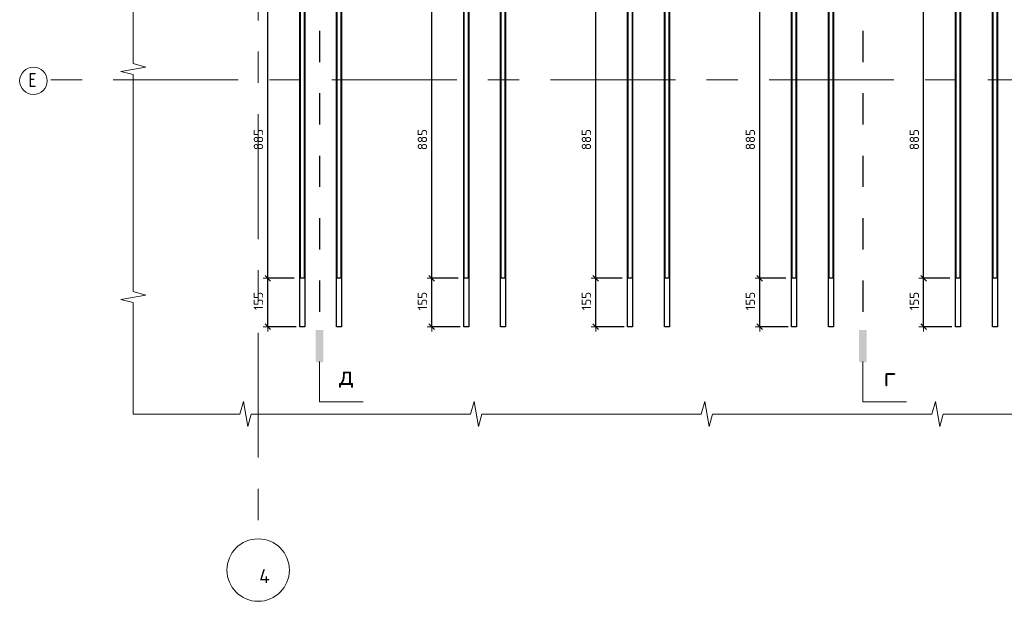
# Model space of a CAD drawing. Header units: metres. Extents: x -38 to 97, y -15 to 21.
# Tile 42 of 118: x 80.09 to 83.24, y -7.77 to -5.91. Entities that reach past the tile are written whole.
import ezdxf

# ---------------------------------------------------------------- set-up
doc = ezdxf.new("R2010")
doc.units = ezdxf.units.M
doc.header["$PDMODE"] = 65
for name, pattern in [('______11', [0.5, 0.4, -0.05, 0, -0.05]), ('______2', [0.0405, 0.03, -0.0105]), ('______5', [1.1, 0.8, -0.1, 0.1, -0.1])]:
    doc.linetypes.add(name, pattern=pattern)
for name, color, linetype, lineweight in [('XR$5$Арм.стержн.горизонт. 1', 180, 'Continuous', 35), ('XR$5$Арм.стержн.горизонт. 2', 202, 'Continuous', 35), ('XR$5$ВК__отв в полу 1-2 эт', 220, 'Continuous', 25), ('XR$5$Осевая линия (1)', 7, '______5', 13), ('XR$5$Размерная линия (1)', 7, 'Continuous', 13), ('XR$5$Текст_ общее_1', 7, 'Continuous', 13)]:
    doc.layers.add(name, color=color, linetype=linetype, lineweight=lineweight)
doc.styles.add('ISOCPEUR', font='txt')
doc.dimstyles.new('DIMSTYLE_24', dxfattribs={"dimtxt": 0.03, "dimasz": 0.03, "dimexe": 0, "dimexo": 0, "dimgap": 0.015, "dimtad": 2, "dimdec": 0, "dimlfac": 1000, "dimrnd": 5, "dimzin": 12, "dimdsep": 46, "dimtxsty": 'ISOCPEUR', "dimblk1": 'ALL_ML_STRICH', "dimblk2": 'ALL_ML_STRICH', "dimsah": 1, "dimcen": 0, "dimclrd": 7, "dimclre": 256, "dimclrt": 7, "dimadec": 0, "dimazin": 0, "dimtfac": 1, "dimtdec": 0, "dimtix": 1, "dimtmove": 2, "dimatfit": 3, "dimfxl": 0, "dimtzin": 0, "dimlwd": 0, "dimlwe": -3, "dimarcsym": 0})

# ---------------------------------------------------------------- blocks, each defined once
blk = doc.blocks.new('ЭЛЕМЕНТ_УЗОРА_19')
at = {"color": 7, "linetype": 'Continuous', "lineweight": 13, "transparency": 33554687}
blk.add_line((80.4556, -7.1699), (80.4556, -7.1699), dxfattribs=at)
for points in [[(80.4556, -6.4399), (80.4556, -6.0829), (80.4156, -6.0727), (80.4956, -6.0588), (80.4556, -6.0472), (80.4556, -5.7099)], [(80.4556, -7.1699), (80.4556, -7.1699), (80.4556, -6.8129), (80.4156, -6.8027), (80.4956, -6.7888), (80.4556, -6.7772), (80.4556, -6.4399)], [(81.1943, -7.1699), (80.8331, -7.1699), (80.8227, -7.2099), (80.8087, -7.1299), (80.7969, -7.1699), (80.4556, -7.1699)], [(81.9329, -7.1699), (81.5717, -7.1699), (81.5614, -7.2099), (81.5473, -7.1299), (81.5355, -7.1699), (81.1943, -7.1699)], [(82.6716, -7.1699), (82.3104, -7.1699), (82.3, -7.2099), (82.286, -7.1299), (82.2742, -7.1699), (81.9329, -7.1699)], [(83.4102, -7.1699), (83.049, -7.1699), (83.0387, -7.2099), (83.0246, -7.1299), (83.0128, -7.1699), (82.6716, -7.1699)]]:
    blk.add_lwpolyline(points, dxfattribs=at)
blk = doc.blocks.new('СЛОЖНЫЙ_ОБЪЕКТ_67')
at = {"linetype": 'Continuous', "lineweight": 25, "true_color": 0x000000, "transparency": 33554687}
for points in [[(81.0643, -4.4488), (81.0642, -4.448), (81.0639, -4.4473), (81.0636, -4.4466), (81.0632, -4.446), (81.0627, -4.4454), (81.0621, -4.4449), (81.0614, -4.4445), (81.0607, -4.4441), (81.06, -4.4439), (81.0593, -4.4437), (81.0585, -4.4437), (81.0452, -4.4437), (81.0444, -4.4437), (81.0436, -4.4439), (81.0429, -4.4441), (81.0422, -4.4445), (81.0416, -4.4449), (81.041, -4.4454), (81.0405, -4.446), (81.0401, -4.4466), (81.0397, -4.4473), (81.0395, -4.448), (81.0393, -4.4488), (81.0393, -4.4496), (81.0393, -4.5471), (81.0644, -4.5471), (81.0644, -4.4496)], [(81.0643, -6.9992), (81.0644, -6.9985), (81.0644, -6.901), (81.0393, -6.901), (81.0393, -6.9985), (81.0393, -6.9992), (81.0395, -7), (81.0397, -7.0007), (81.0401, -7.0014), (81.0405, -7.002), (81.041, -7.0026), (81.0416, -7.0031), (81.0422, -7.0035), (81.0429, -7.0039), (81.0436, -7.0041), (81.0444, -7.0043), (81.0452, -7.0043), (81.0585, -7.0043), (81.0593, -7.0043), (81.06, -7.0041), (81.0607, -7.0039), (81.0614, -7.0035), (81.0621, -7.0031), (81.0627, -7.0026), (81.0632, -7.002), (81.0636, -7.0014), (81.0639, -7.0007), (81.0642, -7)]]:
    blk.add_hatch(color=18, dxfattribs=at).paths.add_polyline_path(points)
at = {"color": 7, "linetype": '______2', "lineweight": 25, "transparency": 33554687}
blk.add_line((81.0518, -4.5424), (81.0518, -6.901), dxfattribs=at)
at = {"layer": 'XR$5$ВК__отв в полу 1-2 эт', "color": 7, "linetype": 'Continuous', "lineweight": 13, "transparency": 33554687}
for p, q in [((81.0518, -7.001), (81.0518, -7.131)), ((81.0518, -7.131), (81.1918, -7.131))]:
    blk.add_line(p, q, dxfattribs=at)
at = {"color": 7, "linetype": 'Continuous', "lineweight": 13, "transparency": 33554687, "insert": (81.138, -7.0509), "char_height": 0.06, "width": 0.065333, "attachment_point": 5, "style": 'ISOCPEUR'}
blk.add_mtext('\\A1;{\\fISOCPEUR|i0|b0;\\H0.060000;\\W1.000000;\\C7;д}\\P', dxfattribs=at)
blk = doc.blocks.new('СЛОЖНЫЙ_ОБЪЕКТ_68')
at = {"linetype": 'Continuous', "lineweight": 25, "true_color": 0x000000, "transparency": 33554687}
for points in [[(82.8043, -4.4488), (82.8042, -4.448), (82.8039, -4.4473), (82.8036, -4.4466), (82.8032, -4.446), (82.8027, -4.4454), (82.8021, -4.4449), (82.8014, -4.4445), (82.8007, -4.4441), (82.8, -4.4439), (82.7993, -4.4437), (82.7985, -4.4437), (82.7852, -4.4437), (82.7844, -4.4437), (82.7836, -4.4439), (82.7829, -4.4441), (82.7822, -4.4445), (82.7816, -4.4449), (82.781, -4.4454), (82.7805, -4.446), (82.7801, -4.4466), (82.7797, -4.4473), (82.7795, -4.448), (82.7793, -4.4488), (82.7793, -4.4496), (82.7793, -4.5471), (82.8044, -4.5471), (82.8044, -4.4496)], [(82.8043, -6.9992), (82.8044, -6.9985), (82.8044, -6.901), (82.7793, -6.901), (82.7793, -6.9985), (82.7793, -6.9992), (82.7795, -7), (82.7797, -7.0007), (82.7801, -7.0014), (82.7805, -7.002), (82.781, -7.0026), (82.7816, -7.0031), (82.7822, -7.0035), (82.7829, -7.0039), (82.7836, -7.0041), (82.7844, -7.0043), (82.7852, -7.0043), (82.7985, -7.0043), (82.7993, -7.0043), (82.8, -7.0041), (82.8007, -7.0039), (82.8014, -7.0035), (82.8021, -7.0031), (82.8027, -7.0026), (82.8032, -7.002), (82.8036, -7.0014), (82.8039, -7.0007), (82.8042, -7)]]:
    blk.add_hatch(color=18, dxfattribs=at).paths.add_polyline_path(points)
at = {"color": 7, "linetype": '______2', "lineweight": 25, "transparency": 33554687}
blk.add_line((82.7918, -4.5424), (82.7918, -6.901), dxfattribs=at)
at = {"layer": 'XR$5$ВК__отв в полу 1-2 эт', "color": 7, "linetype": 'Continuous', "lineweight": 13, "transparency": 33554687}
for p, q in [((82.7918, -7.001), (82.7918, -7.131)), ((82.7918, -7.131), (82.9318, -7.131))]:
    blk.add_line(p, q, dxfattribs=at)
at = {"color": 7, "linetype": 'Continuous', "lineweight": 13, "transparency": 33554687, "insert": (82.878, -7.0509), "char_height": 0.06, "width": 0.065333, "attachment_point": 5, "style": 'ISOCPEUR'}
blk.add_mtext('\\A1;{\\fISOCPEUR|i0|b0;\\H0.060000;\\W1.000000;\\C7;г}\\P', dxfattribs=at)
blk = doc.blocks.new('ALL_ML_STRICH')
at = {"color": 0, "linetype": 'ByBlock', "lineweight": -2}
for p, q in [((-1, 0), (0.5, 0)), ((-0.3, -0.3), (0.3, 0.3)), ((0, -0.5), (0, 0.5))]:
    blk.add_line(p, q, dxfattribs=at)
blk = doc.blocks.new('*D492')
at = {"layer": 'DEFPOINTS', "color": 7, "linetype": 'Continuous', "lineweight": 13, "transparency": 33554687}
for p in [(83.0906, -6.7349), (82.9864, -6.8899), (83.0971, -6.8899)]:
    blk.add_point(p, dxfattribs=at)
at = {"layer": 'XR$5$Размерная линия (1)', "color": 9, "linetype": 'Continuous', "lineweight": -2, "true_color": 0xc7c7c7, "transparency": 33554687}
for p, q in [((83.0706, -6.7349), (82.9864, -6.7349)), ((83.0771, -6.8899), (82.9864, -6.8899))]:
    blk.add_line(p, q, dxfattribs=at)
at = {"layer": 'XR$5$Размерная линия (1)', "color": 7, "linetype": 'Continuous', "lineweight": -2, "transparency": 33554687}
blk.add_line((82.9864, -6.8899), (82.9864, -6.7349), dxfattribs=at)
at = {"layer": 'XR$5$Размерная линия (1)', "color": 7, "linetype": 'Continuous', "lineweight": 13, "transparency": 33554687, "xscale": 0.03, "yscale": 0.03, "zscale": 0.03}
for p, rotation in [((82.9864, -6.7349), 90), ((82.9864, -6.8899), 270)]:
    blk.add_blockref('ALL_ML_STRICH', p, dxfattribs=dict(at, rotation=rotation))
at = {"layer": 'XR$5$Размерная линия (1)', "color": 7, "linetype": 'Continuous', "lineweight": 13, "transparency": 33554687, "insert": (82.9564, -6.8079), "char_height": 0.03, "width": 0.09, "attachment_point": 5, "rotation": 90, "style": 'ISOCPEUR'}
blk.add_mtext('\\A1;{155}', dxfattribs=at)
blk = doc.blocks.new('*D493')
at = {"layer": 'DEFPOINTS', "color": 7, "linetype": 'Continuous', "lineweight": 13, "transparency": 33554687}
for p in [(82.8944, -5.8499), (82.9864, -6.7349), (83.0906, -6.7349)]:
    blk.add_point(p, dxfattribs=at)
at = {"layer": 'XR$5$Размерная линия (1)', "color": 9, "linetype": 'Continuous', "lineweight": -2, "true_color": 0xc7c7c7, "transparency": 33554687}
for p, q in [((82.9144, -5.8499), (82.9864, -5.8499)), ((83.0706, -6.7349), (82.9864, -6.7349))]:
    blk.add_line(p, q, dxfattribs=at)
at = {"layer": 'XR$5$Размерная линия (1)', "color": 7, "linetype": 'Continuous', "lineweight": -2, "transparency": 33554687}
blk.add_line((82.9864, -6.7349), (82.9864, -5.8499), dxfattribs=at)
at = {"layer": 'XR$5$Размерная линия (1)', "color": 7, "linetype": 'Continuous', "lineweight": 13, "transparency": 33554687, "xscale": 0.03, "yscale": 0.03, "zscale": 0.03}
for p, rotation in [((82.9864, -5.8499), 90), ((82.9864, -6.7349), 270)]:
    blk.add_blockref('ALL_ML_STRICH', p, dxfattribs=dict(at, rotation=rotation))
at = {"layer": 'XR$5$Размерная линия (1)', "color": 7, "linetype": 'Continuous', "lineweight": 13, "transparency": 33554687, "insert": (82.9564, -6.2909), "char_height": 0.03, "width": 0.09, "attachment_point": 5, "rotation": 90, "style": 'ISOCPEUR'}
blk.add_mtext('\\A1;{885}', dxfattribs=at)
blk = doc.blocks.new('*D497')
at = {"layer": 'DEFPOINTS', "color": 7, "linetype": 'Continuous', "lineweight": 13, "transparency": 33554687}
for p in [(82.5656, -6.7349), (82.4614, -6.8899), (82.5721, -6.8899)]:
    blk.add_point(p, dxfattribs=at)
at = {"layer": 'XR$5$Размерная линия (1)', "color": 9, "linetype": 'Continuous', "lineweight": -2, "true_color": 0xc7c7c7, "transparency": 33554687}
for p, q in [((82.5456, -6.7349), (82.4614, -6.7349)), ((82.5521, -6.8899), (82.4614, -6.8899))]:
    blk.add_line(p, q, dxfattribs=at)
at = {"layer": 'XR$5$Размерная линия (1)', "color": 7, "linetype": 'Continuous', "lineweight": -2, "transparency": 33554687}
blk.add_line((82.4614, -6.8899), (82.4614, -6.7349), dxfattribs=at)
at = {"layer": 'XR$5$Размерная линия (1)', "color": 7, "linetype": 'Continuous', "lineweight": 13, "transparency": 33554687, "xscale": 0.03, "yscale": 0.03, "zscale": 0.03}
for p, rotation in [((82.4614, -6.7349), 90), ((82.4614, -6.8899), 270)]:
    blk.add_blockref('ALL_ML_STRICH', p, dxfattribs=dict(at, rotation=rotation))
at = {"layer": 'XR$5$Размерная линия (1)', "color": 7, "linetype": 'Continuous', "lineweight": 13, "transparency": 33554687, "insert": (82.4314, -6.8079), "char_height": 0.03, "width": 0.09, "attachment_point": 5, "rotation": 90, "style": 'ISOCPEUR'}
blk.add_mtext('\\A1;{155}', dxfattribs=at)
blk = doc.blocks.new('*D498')
at = {"layer": 'DEFPOINTS', "color": 7, "linetype": 'Continuous', "lineweight": 13, "transparency": 33554687}
for p in [(82.3694, -5.8499), (82.4614, -6.7349), (82.5656, -6.7349)]:
    blk.add_point(p, dxfattribs=at)
at = {"layer": 'XR$5$Размерная линия (1)', "color": 9, "linetype": 'Continuous', "lineweight": -2, "true_color": 0xc7c7c7, "transparency": 33554687}
for p, q in [((82.3894, -5.8499), (82.4614, -5.8499)), ((82.5456, -6.7349), (82.4614, -6.7349))]:
    blk.add_line(p, q, dxfattribs=at)
at = {"layer": 'XR$5$Размерная линия (1)', "color": 7, "linetype": 'Continuous', "lineweight": -2, "transparency": 33554687}
blk.add_line((82.4614, -6.7349), (82.4614, -5.8499), dxfattribs=at)
at = {"layer": 'XR$5$Размерная линия (1)', "color": 7, "linetype": 'Continuous', "lineweight": 13, "transparency": 33554687, "xscale": 0.03, "yscale": 0.03, "zscale": 0.03}
for p, rotation in [((82.4614, -5.8499), 90), ((82.4614, -6.7349), 270)]:
    blk.add_blockref('ALL_ML_STRICH', p, dxfattribs=dict(at, rotation=rotation))
at = {"layer": 'XR$5$Размерная линия (1)', "color": 7, "linetype": 'Continuous', "lineweight": 13, "transparency": 33554687, "insert": (82.4314, -6.2909), "char_height": 0.03, "width": 0.09, "attachment_point": 5, "rotation": 90, "style": 'ISOCPEUR'}
blk.add_mtext('\\A1;{885}', dxfattribs=at)
blk = doc.blocks.new('*D502')
at = {"layer": 'DEFPOINTS', "color": 7, "linetype": 'Continuous', "lineweight": 13, "transparency": 33554687}
for p in [(82.0406, -6.7349), (81.9364, -6.8899), (82.0471, -6.8899)]:
    blk.add_point(p, dxfattribs=at)
at = {"layer": 'XR$5$Размерная линия (1)', "color": 9, "linetype": 'Continuous', "lineweight": -2, "true_color": 0xc7c7c7, "transparency": 33554687}
for p, q in [((82.0206, -6.7349), (81.9364, -6.7349)), ((82.0271, -6.8899), (81.9364, -6.8899))]:
    blk.add_line(p, q, dxfattribs=at)
at = {"layer": 'XR$5$Размерная линия (1)', "color": 7, "linetype": 'Continuous', "lineweight": -2, "transparency": 33554687}
blk.add_line((81.9364, -6.8899), (81.9364, -6.7349), dxfattribs=at)
at = {"layer": 'XR$5$Размерная линия (1)', "color": 7, "linetype": 'Continuous', "lineweight": 13, "transparency": 33554687, "xscale": 0.03, "yscale": 0.03, "zscale": 0.03}
for p, rotation in [((81.9364, -6.7349), 90), ((81.9364, -6.8899), 270)]:
    blk.add_blockref('ALL_ML_STRICH', p, dxfattribs=dict(at, rotation=rotation))
at = {"layer": 'XR$5$Размерная линия (1)', "color": 7, "linetype": 'Continuous', "lineweight": 13, "transparency": 33554687, "insert": (81.9064, -6.8079), "char_height": 0.03, "width": 0.09, "attachment_point": 5, "rotation": 90, "style": 'ISOCPEUR'}
blk.add_mtext('\\A1;{155}', dxfattribs=at)
blk = doc.blocks.new('*D503')
at = {"layer": 'DEFPOINTS', "color": 7, "linetype": 'Continuous', "lineweight": 13, "transparency": 33554687}
for p in [(81.8444, -5.8499), (81.9364, -6.7349), (82.0406, -6.7349)]:
    blk.add_point(p, dxfattribs=at)
at = {"layer": 'XR$5$Размерная линия (1)', "color": 9, "linetype": 'Continuous', "lineweight": -2, "true_color": 0xc7c7c7, "transparency": 33554687}
for p, q in [((81.8644, -5.8499), (81.9364, -5.8499)), ((82.0206, -6.7349), (81.9364, -6.7349))]:
    blk.add_line(p, q, dxfattribs=at)
at = {"layer": 'XR$5$Размерная линия (1)', "color": 7, "linetype": 'Continuous', "lineweight": -2, "transparency": 33554687}
blk.add_line((81.9364, -6.7349), (81.9364, -5.8499), dxfattribs=at)
at = {"layer": 'XR$5$Размерная линия (1)', "color": 7, "linetype": 'Continuous', "lineweight": 13, "transparency": 33554687, "xscale": 0.03, "yscale": 0.03, "zscale": 0.03}
for p, rotation in [((81.9364, -5.8499), 90), ((81.9364, -6.7349), 270)]:
    blk.add_blockref('ALL_ML_STRICH', p, dxfattribs=dict(at, rotation=rotation))
at = {"layer": 'XR$5$Размерная линия (1)', "color": 7, "linetype": 'Continuous', "lineweight": 13, "transparency": 33554687, "insert": (81.9064, -6.2909), "char_height": 0.03, "width": 0.09, "attachment_point": 5, "rotation": 90, "style": 'ISOCPEUR'}
blk.add_mtext('\\A1;{885}', dxfattribs=at)
blk = doc.blocks.new('*D507')
at = {"layer": 'DEFPOINTS', "color": 7, "linetype": 'Continuous', "lineweight": 13, "transparency": 33554687}
for p in [(81.5156, -6.7349), (81.4114, -6.8899), (81.5221, -6.8899)]:
    blk.add_point(p, dxfattribs=at)
at = {"layer": 'XR$5$Размерная линия (1)', "color": 9, "linetype": 'Continuous', "lineweight": -2, "true_color": 0xc7c7c7, "transparency": 33554687}
for p, q in [((81.4956, -6.7349), (81.4114, -6.7349)), ((81.5021, -6.8899), (81.4114, -6.8899))]:
    blk.add_line(p, q, dxfattribs=at)
at = {"layer": 'XR$5$Размерная линия (1)', "color": 7, "linetype": 'Continuous', "lineweight": -2, "transparency": 33554687}
blk.add_line((81.4114, -6.8899), (81.4114, -6.7349), dxfattribs=at)
at = {"layer": 'XR$5$Размерная линия (1)', "color": 7, "linetype": 'Continuous', "lineweight": 13, "transparency": 33554687, "xscale": 0.03, "yscale": 0.03, "zscale": 0.03}
for p, rotation in [((81.4114, -6.7349), 90), ((81.4114, -6.8899), 270)]:
    blk.add_blockref('ALL_ML_STRICH', p, dxfattribs=dict(at, rotation=rotation))
at = {"layer": 'XR$5$Размерная линия (1)', "color": 7, "linetype": 'Continuous', "lineweight": 13, "transparency": 33554687, "insert": (81.3814, -6.8079), "char_height": 0.03, "width": 0.09, "attachment_point": 5, "rotation": 90, "style": 'ISOCPEUR'}
blk.add_mtext('\\A1;{155}', dxfattribs=at)
blk = doc.blocks.new('*D508')
at = {"layer": 'DEFPOINTS', "color": 7, "linetype": 'Continuous', "lineweight": 13, "transparency": 33554687}
for p in [(81.3194, -5.8499), (81.4114, -6.7349), (81.5156, -6.7349)]:
    blk.add_point(p, dxfattribs=at)
at = {"layer": 'XR$5$Размерная линия (1)', "color": 9, "linetype": 'Continuous', "lineweight": -2, "true_color": 0xc7c7c7, "transparency": 33554687}
for p, q in [((81.3394, -5.8499), (81.4114, -5.8499)), ((81.4956, -6.7349), (81.4114, -6.7349))]:
    blk.add_line(p, q, dxfattribs=at)
at = {"layer": 'XR$5$Размерная линия (1)', "color": 7, "linetype": 'Continuous', "lineweight": -2, "transparency": 33554687}
blk.add_line((81.4114, -6.7349), (81.4114, -5.8499), dxfattribs=at)
at = {"layer": 'XR$5$Размерная линия (1)', "color": 7, "linetype": 'Continuous', "lineweight": 13, "transparency": 33554687, "xscale": 0.03, "yscale": 0.03, "zscale": 0.03}
for p, rotation in [((81.4114, -5.8499), 90), ((81.4114, -6.7349), 270)]:
    blk.add_blockref('ALL_ML_STRICH', p, dxfattribs=dict(at, rotation=rotation))
at = {"layer": 'XR$5$Размерная линия (1)', "color": 7, "linetype": 'Continuous', "lineweight": 13, "transparency": 33554687, "insert": (81.3814, -6.2909), "char_height": 0.03, "width": 0.09, "attachment_point": 5, "rotation": 90, "style": 'ISOCPEUR'}
blk.add_mtext('\\A1;{885}', dxfattribs=at)
blk = doc.blocks.new('*D512')
at = {"layer": 'DEFPOINTS', "color": 7, "linetype": 'Continuous', "lineweight": 13, "transparency": 33554687}
for p in [(80.9906, -6.7349), (80.8864, -6.8899), (80.9971, -6.8899)]:
    blk.add_point(p, dxfattribs=at)
at = {"layer": 'XR$5$Размерная линия (1)', "color": 9, "linetype": 'Continuous', "lineweight": -2, "true_color": 0xc7c7c7, "transparency": 33554687}
for p, q in [((80.9706, -6.7349), (80.8864, -6.7349)), ((80.9771, -6.8899), (80.8864, -6.8899))]:
    blk.add_line(p, q, dxfattribs=at)
at = {"layer": 'XR$5$Размерная линия (1)', "color": 7, "linetype": 'Continuous', "lineweight": -2, "transparency": 33554687}
blk.add_line((80.8864, -6.8899), (80.8864, -6.7349), dxfattribs=at)
at = {"layer": 'XR$5$Размерная линия (1)', "color": 7, "linetype": 'Continuous', "lineweight": 13, "transparency": 33554687, "xscale": 0.03, "yscale": 0.03, "zscale": 0.03}
for p, rotation in [((80.8864, -6.7349), 90), ((80.8864, -6.8899), 270)]:
    blk.add_blockref('ALL_ML_STRICH', p, dxfattribs=dict(at, rotation=rotation))
at = {"layer": 'XR$5$Размерная линия (1)', "color": 7, "linetype": 'Continuous', "lineweight": 13, "transparency": 33554687, "insert": (80.8564, -6.8079), "char_height": 0.03, "width": 0.09, "attachment_point": 5, "rotation": 90, "style": 'ISOCPEUR'}
blk.add_mtext('\\A1;{155}', dxfattribs=at)
blk = doc.blocks.new('*D513')
at = {"layer": 'DEFPOINTS', "color": 7, "linetype": 'Continuous', "lineweight": 13, "transparency": 33554687}
for p in [(80.7944, -5.8499), (80.8864, -6.7349), (80.9906, -6.7349)]:
    blk.add_point(p, dxfattribs=at)
at = {"layer": 'XR$5$Размерная линия (1)', "color": 9, "linetype": 'Continuous', "lineweight": -2, "true_color": 0xc7c7c7, "transparency": 33554687}
for p, q in [((80.8144, -5.8499), (80.8864, -5.8499)), ((80.9706, -6.7349), (80.8864, -6.7349))]:
    blk.add_line(p, q, dxfattribs=at)
at = {"layer": 'XR$5$Размерная линия (1)', "color": 7, "linetype": 'Continuous', "lineweight": -2, "transparency": 33554687}
blk.add_line((80.8864, -6.7349), (80.8864, -5.8499), dxfattribs=at)
at = {"layer": 'XR$5$Размерная линия (1)', "color": 7, "linetype": 'Continuous', "lineweight": 13, "transparency": 33554687, "xscale": 0.03, "yscale": 0.03, "zscale": 0.03}
for p, rotation in [((80.8864, -5.8499), 90), ((80.8864, -6.7349), 270)]:
    blk.add_blockref('ALL_ML_STRICH', p, dxfattribs=dict(at, rotation=rotation))
at = {"layer": 'XR$5$Размерная линия (1)', "color": 7, "linetype": 'Continuous', "lineweight": 13, "transparency": 33554687, "insert": (80.8564, -6.2909), "char_height": 0.03, "width": 0.09, "attachment_point": 5, "rotation": 90, "style": 'ISOCPEUR'}
blk.add_mtext('\\A1;{885}', dxfattribs=at)

msp = doc.modelspace()

# ---------------------------------------------------------------- linework, layer by layer
at = {"color": 7, "linetype": 'Continuous', "lineweight": 13, "transparency": 33554687}
msp.add_circle((80.8555, -7.6693), 0.1, dxfattribs=at)
at = {"layer": 'XR$5$Арм.стержн.горизонт. 1', "color": 7, "linetype": 'Continuous', "lineweight": 25, "transparency": 33554687}
for points in [[(80.9886, -6.8899), (80.9886, -4.5499), (81.0046, -4.5499), (81.0046, -6.8899), (80.9886, -6.8899)], [(81.1066, -6.8899), (81.1066, -4.5499), (81.1226, -4.5499), (81.1226, -6.8899), (81.1066, -6.8899)], [(81.5136, -6.8899), (81.5136, -4.5499), (81.5296, -4.5499), (81.5296, -6.8899), (81.5136, -6.8899)], [(81.6316, -6.8899), (81.6316, -4.5499), (81.6476, -4.5499), (81.6476, -6.8899), (81.6316, -6.8899)], [(82.0386, -6.8899), (82.0386, -4.5499), (82.0546, -4.5499), (82.0546, -6.8899), (82.0386, -6.8899)], [(82.1566, -6.8899), (82.1566, -4.5499), (82.1726, -4.5499), (82.1726, -6.8899), (82.1566, -6.8899)], [(82.5636, -6.8899), (82.5636, -4.5499), (82.5796, -4.5499), (82.5796, -6.8899), (82.5636, -6.8899)], [(82.6816, -6.8899), (82.6816, -4.5499), (82.6976, -4.5499), (82.6976, -6.8899), (82.6816, -6.8899)], [(83.0886, -6.8899), (83.0886, -4.5499), (83.1046, -4.5499), (83.1046, -6.8899), (83.0886, -6.8899)], [(83.2066, -6.8899), (83.2066, -4.5499), (83.2226, -4.5499), (83.2226, -6.8899), (83.2066, -6.8899)]]:
    msp.add_lwpolyline(points, dxfattribs=at)
at = {"layer": 'XR$5$Арм.стержн.горизонт. 2', "color": 34, "linetype": 'Continuous', "lineweight": 25, "transparency": 33554687}
for points in [[(81.0026, -4.7849), (81.0026, -6.7349), (80.9906, -6.7349), (80.9906, -4.7849), (81.0026, -4.7849)], [(81.1206, -4.7849), (81.1206, -6.7349), (81.1086, -6.7349), (81.1086, -4.7849), (81.1206, -4.7849)], [(81.5276, -4.7849), (81.5276, -6.7349), (81.5156, -6.7349), (81.5156, -4.7849), (81.5276, -4.7849)], [(81.6456, -4.7849), (81.6456, -6.7349), (81.6336, -6.7349), (81.6336, -4.7849), (81.6456, -4.7849)], [(82.0526, -4.7849), (82.0526, -6.7349), (82.0406, -6.7349), (82.0406, -4.7849), (82.0526, -4.7849)], [(82.1706, -4.7849), (82.1706, -6.7349), (82.1586, -6.7349), (82.1586, -4.7849), (82.1706, -4.7849)], [(82.5776, -4.7849), (82.5776, -6.7349), (82.5656, -6.7349), (82.5656, -4.7849), (82.5776, -4.7849)], [(82.6956, -4.7849), (82.6956, -6.7349), (82.6836, -6.7349), (82.6836, -4.7849), (82.6956, -4.7849)], [(83.1026, -4.7849), (83.1026, -6.7349), (83.0906, -6.7349), (83.0906, -4.7849), (83.1026, -4.7849)], [(83.2206, -4.7849), (83.2206, -6.7349), (83.2086, -6.7349), (83.2086, -4.7849), (83.2206, -4.7849)]]:
    msp.add_lwpolyline(points, dxfattribs=at)
at = {"layer": 'XR$5$Осевая линия (1)', "color": 253, "linetype": '______11', "lineweight": 13, "true_color": 0xa0a0a0, "transparency": 33554687}
for p, q in [((80.8555, -4.8093), (80.8555, -7.5693)), ((84.2914, -6.0999), (80.1789, -6.0999))]:
    msp.add_line(p, q, dxfattribs=at)
at = {"layer": 'XR$5$Осевая линия (1)', "color": 7, "linetype": 'Continuous', "lineweight": 13, "transparency": 33554687}
msp.add_circle((80.1357, -6.1028), 0.0439, dxfattribs=at)

# ---------------------------------------------------------------- block references
at = {"color": 18, "linetype": 'Continuous', "lineweight": 25, "true_color": 0x000000, "transparency": 33554687}
msp.add_blockref('СЛОЖНЫЙ_ОБЪЕКТ_67', (0, 0), dxfattribs=at)
at = {"color": 7, "linetype": 'Continuous', "lineweight": 13, "transparency": 33554687}
for name in ['СЛОЖНЫЙ_ОБЪЕКТ_68', 'ЭЛЕМЕНТ_УЗОРА_19']:
    msp.add_blockref(name, (0, 0), dxfattribs=at)

# ---------------------------------------------------------------- texts
at = {"layer": 'XR$5$Осевая линия (1)', "color": 7, "linetype": 'Continuous', "lineweight": 13, "transparency": 33554687, "insert": (80.12, -6.1224), "char_height": 0.045, "width": 0.048961, "attachment_point": 7, "style": 'ISOCPEUR'}
msp.add_mtext('\\W0.78;Е', dxfattribs=at)
at = {"layer": 'XR$5$Текст_ общее_1', "color": 7, "linetype": 'Continuous', "lineweight": 13, "transparency": 33554687, "insert": (80.8927, -7.7112), "char_height": 0.045, "width": 0.054, "attachment_point": 9, "style": 'ISOCPEUR'}
msp.add_mtext('\\A1;{\\fISOCPEUR|i0|b0;\\H0.045000;\\W1.000000;\\C7;4}\\P', dxfattribs=at)

# ---------------------------------------------------------------- dimensions: what is measured, and where the dimension line sits
at = {"layer": 'XR$5$Размерная линия (1)', "color": 7, "linetype": 'Continuous', "lineweight": 13, "transparency": 33554687}
for base, p1, p2, picture, middle in [((80.8864, -5.8499), (80.9706, -6.7349), (80.8144, -5.8499), '*D513', (80.8564, -6.2909)), ((81.4114, -5.8499), (81.4956, -6.7349), (81.3394, -5.8499), '*D508', (81.3814, -6.2909)), ((81.9364, -5.8499), (82.0206, -6.7349), (81.8644, -5.8499), '*D503', (81.9064, -6.2909)), ((82.4614, -5.8499), (82.5456, -6.7349), (82.3894, -5.8499), '*D498', (82.4314, -6.2909)), ((82.9864, -5.8499), (83.0706, -6.7349), (82.9144, -5.8499), '*D493', (82.9564, -6.2909)), ((80.8864, -6.7349), (80.9771, -6.8899), (80.9706, -6.7349), '*D512', (80.8564, -6.8079)), ((81.4114, -6.7349), (81.5021, -6.8899), (81.4956, -6.7349), '*D507', (81.3814, -6.8079)), ((81.9364, -6.7349), (82.0271, -6.8899), (82.0206, -6.7349), '*D502', (81.9064, -6.8079)), ((82.4614, -6.7349), (82.5521, -6.8899), (82.5456, -6.7349), '*D497', (82.4314, -6.8079)), ((82.9864, -6.7349), (83.0771, -6.8899), (83.0706, -6.7349), '*D492', (82.9564, -6.8079))]:
    dim = msp.add_linear_dim(base=base, p1=p1, p2=p2, angle=90, dimstyle='DIMSTYLE_24', override={"dimpost": '<>', "dimclrd": 7, "dimclre": 9, "dimclrt": 7, "dimlwd": 0, "dimlwe": 65533}, dxfattribs=at)
    dim.commit()
    dim.dimension.update_dxf_attribs({"geometry": picture, "text_midpoint": middle, "dimtype": 160})

doc.saveas('drawing.dxf')
